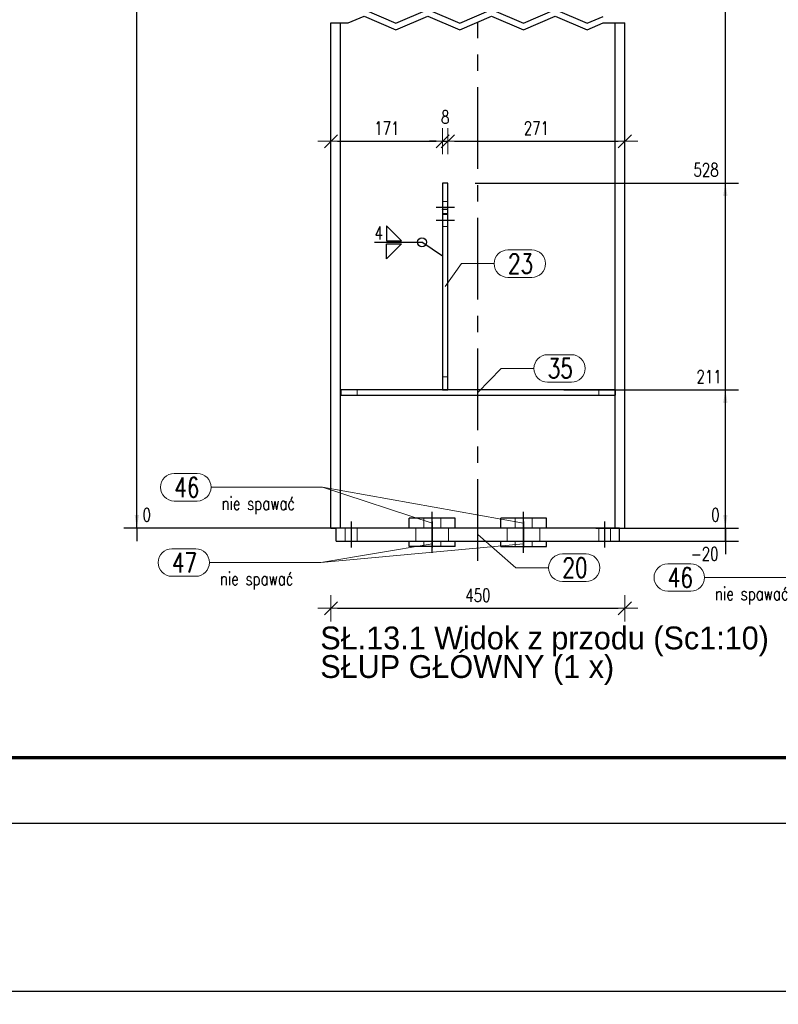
# Model space of a CAD drawing. Header units: millimetres. Extents: x 3515 to 4529, y 13642 to 14292.
# Tile 14 of 96: x 3738 to 3854, y 13642 to 13793. Entities that reach past the tile are written whole.
import ezdxf

# ---------------------------------------------------------------- set-up
doc = ezdxf.new("R2010")
doc.units = ezdxf.units.MM
doc.header["$LTSCALE"] = 10
doc.linetypes.add('HIDDEN', pattern=[0.375, 0.25, -0.125])
doc.linetypes.add('MITTE', pattern=[2, 1.25, -0.25, 0.25, -0.25])
doc.layers.get('Defpoints').update_dxf_attribs({"color": 1})
doc.layers.add('_FORMATKA', color=8, linetype='Continuous', plot=False)
for name, color, linetype, lineweight in [('_RAMKA', 7, 'Continuous', 35), ('PS_DIM', 4, 'Continuous', 13), ('PS_Hidden', 2, 'HIDDEN', 9), ('PS_Pos', 1, 'Continuous', 15), ('PS_SOLID', 7, 'Continuous', 30)]:
    doc.layers.add(name, color=color, linetype=linetype, lineweight=lineweight)
for name, color, linetype in [('PS_MID', 5, 'MITTE'), ('PS_SHAPE', 3, 'Continuous'), ('PS_WELD', 1, 'Continuous')]:
    doc.layers.add(name, color=color, linetype=linetype)
doc.styles.add('simplex', font='simplex.shx', dxfattribs={"width": 0.75})
doc.dimstyles.new('1_10_GŁ_DS1-LS10', dxfattribs={"dimtxt": 2, "dimasz": 2, "dimexe": 2, "dimexo": 5, "dimgap": 1, "dimtad": 1, "dimjust": 4, "dimdec": 0, "dimlfac": 10, "dimtxsty": 'simplex', "dimblk1": 'NONE', "dimsah": 1, "dimcen": 2, "dimclrd": 256, "dimclre": 256, "dimclrt": 3, "dimadec": 1, "dimazin": 0, "dimtfac": 1, "dimtdec": 0, "dimtmove": 2, "dimatfit": 3, "dimfxl": 1, "dimarcsym": 0})
doc.dimstyles.new('1_10_PRZ', dxfattribs={"dimtxt": 2, "dimasz": 1, "dimexe": 2, "dimexo": 5, "dimgap": 1, "dimtad": 1, "dimdec": 0, "dimlfac": 10, "dimtxsty": 'simplex', "dimblk": 'dimznak', "dimcen": 2, "dimse1": 1, "dimse2": 1, "dimclrt": 3, "dimadec": 1, "dimazin": 0, "dimtfac": 1, "dimtdec": 0, "dimtix": 1, "dimtmove": 2, "dimatfit": 3, "dimldrblk": 'dim-grot', "dimfxl": 1, "dimarcsym": 0})

# ---------------------------------------------------------------- blocks, each defined once
blk = doc.blocks.new('dimznak')
at = {"color": 0}
for points in [[(0, 2), (0, -2)], [(-2, 0), (2, 0)]]:
    blk.add_lwpolyline(points, dxfattribs=at)
at = {"color": 2}
blk.add_lwpolyline([(1, 1), (-1, -1)], dxfattribs=at)
blk = doc.blocks.new('*D9')
at = {"layer": 'Defpoints', "color": 0, "transparency": 16777216}
for p in [(3517, 13669.66), (4517, 13669.66), (4517, 13643.91)]:
    blk.add_point(p, dxfattribs=at)
at = {"layer": 'PS_DIM', "color": 0, "lineweight": -2, "transparency": 16777216}
blk.add_line((3518, 13643.91), (4516, 13643.91), dxfattribs=at)
at = {"layer": 'PS_DIM', "color": 0, "lineweight": -2, "transparency": 16777216, "rotation": 180}
blk.add_blockref('dimznak', (3517, 13643.91), dxfattribs=at)
at = {"layer": 'PS_DIM', "color": 0, "lineweight": -2, "transparency": 16777216}
blk.add_blockref('dimznak', (4517, 13643.91), dxfattribs=at)
at = {"layer": 'PS_DIM', "color": 3, "transparency": 16777216, "insert": (4017, 13645.91), "char_height": 2, "attachment_point": 5, "style": 'simplex'}
blk.add_mtext('10000', dxfattribs=at)
blk = doc.blocks.new('dim-grot')
blk.add_hatch(color=256).paths.add_polyline_path([(0, 0), (-2, 0.5), (-2, -0.5)])
blk.add_lwpolyline([(0, 0), (-2, 0.5), (-2, -0.5), (0, 0)])
blk = doc.blocks.new('*D33')
at = {"layer": 'Defpoints', "color": 0, "transparency": 16777216}
for p in [(3802.67, 13774.02), (3802.67, 13767.62), (3785.57, 13764.89)]:
    blk.add_point(p, dxfattribs=at)
at = {"layer": 'PS_DIM', "color": 0, "lineweight": -2, "transparency": 16777216}
blk.add_line((3786.57, 13774.02), (3801.67, 13774.02), dxfattribs=at)
at = {"layer": 'PS_DIM', "color": 0, "lineweight": -2, "transparency": 16777216, "rotation": 180}
blk.add_blockref('dimznak', (3785.57, 13774.02), dxfattribs=at)
at = {"layer": 'PS_DIM', "color": 0, "lineweight": -2, "transparency": 16777216}
blk.add_blockref('dimznak', (3802.67, 13774.02), dxfattribs=at)
at = {"layer": 'PS_DIM', "color": 3, "transparency": 16777216, "insert": (3794.12, 13776.02), "char_height": 2, "attachment_point": 5, "style": 'simplex'}
blk.add_mtext('171', dxfattribs=at)
blk = doc.blocks.new('*D34')
at = {"layer": 'Defpoints', "color": 0, "transparency": 16777216}
for p in [(3803.47, 13774.02), (3802.67, 13767.62), (3803.47, 13767.62)]:
    blk.add_point(p, dxfattribs=at)
at = {"layer": 'PS_DIM', "color": 0, "lineweight": -2, "transparency": 16777216}
for p, q in [((3801.67, 13774.02), (3800.67, 13774.02)), ((3802.67, 13774.02), (3803.47, 13774.02)), ((3804.47, 13774.02), (3805.47, 13774.02))]:
    blk.add_line(p, q, dxfattribs=at)
blk.add_blockref('dimznak', (3802.67, 13774.02), dxfattribs=at)
at = {"layer": 'PS_DIM', "color": 0, "lineweight": -2, "transparency": 16777216, "rotation": 180}
blk.add_blockref('dimznak', (3803.47, 13774.02), dxfattribs=at)
at = {"layer": 'PS_DIM', "color": 3, "transparency": 16777216, "insert": (3803.07, 13777.72), "char_height": 2, "attachment_point": 5, "style": 'simplex'}
blk.add_mtext('8', dxfattribs=at)
blk = doc.blocks.new('*D35')
at = {"layer": 'Defpoints', "color": 0, "transparency": 16777216}
for p in [(3830.57, 13774.02), (3830.57, 13771.05), (3803.47, 13767.62)]:
    blk.add_point(p, dxfattribs=at)
at = {"layer": 'PS_DIM', "color": 0, "lineweight": -2, "transparency": 16777216}
blk.add_line((3804.47, 13774.02), (3829.57, 13774.02), dxfattribs=at)
at = {"layer": 'PS_DIM', "color": 0, "lineweight": -2, "transparency": 16777216, "rotation": 180}
blk.add_blockref('dimznak', (3803.47, 13774.02), dxfattribs=at)
at = {"layer": 'PS_DIM', "color": 0, "lineweight": -2, "transparency": 16777216}
blk.add_blockref('dimznak', (3830.57, 13774.02), dxfattribs=at)
at = {"layer": 'PS_DIM', "color": 3, "transparency": 16777216, "insert": (3817.02, 13776.02), "char_height": 2, "attachment_point": 5, "style": 'simplex'}
blk.add_mtext('271', dxfattribs=at)
blk = doc.blocks.new('*X54')
at = {"color": 0}
for s, p in [('SŁ.13.1 Widok z przodu (Sc1:10)', (3764.49, 14281.39)), ('SŁUP GŁÓWNY (1 x)', (3764.49, 14277.01))]:
    blk.add_text(s, height=3.5, dxfattribs=at).set_placement(p)
blk = doc.blocks.new('*D55')
at = {"layer": 'Defpoints', "color": 0, "transparency": 16777216}
for p in [(3785.57, 13722.09), (3830.57, 13720.31), (3830.57, 13702.53)]:
    blk.add_point(p, dxfattribs=at)
at = {"layer": 'PS_DIM', "color": 0, "lineweight": -2, "transparency": 16777216}
blk.add_line((3786.57, 13702.53), (3829.57, 13702.53), dxfattribs=at)
at = {"layer": 'PS_DIM', "color": 0, "lineweight": -2, "transparency": 16777216, "rotation": 180}
blk.add_blockref('dimznak', (3785.57, 13702.53), dxfattribs=at)
at = {"layer": 'PS_DIM', "color": 0, "lineweight": -2, "transparency": 16777216}
blk.add_blockref('dimznak', (3830.57, 13702.53), dxfattribs=at)
at = {"layer": 'PS_DIM', "color": 3, "transparency": 16777216, "insert": (3808.07, 13704.53), "char_height": 2, "attachment_point": 5, "style": 'simplex'}
blk.add_mtext('450', dxfattribs=at)
blk = doc.blocks.new('*D57')
at = {"layer": 'Defpoints', "color": 0, "transparency": 16777216}
for p in [(3830.57, 13714.81), (3845.96, 13714.81), (3821.12, 13712.81)]:
    blk.add_point(p, dxfattribs=at)
at = {"layer": 'PS_DIM', "lineweight": -2, "transparency": 16777216}
for p, q in [((3845.96, 13716.81), (3845.96, 13718.81)), ((3835.57, 13714.81), (3847.96, 13714.81)), ((3845.96, 13712.81), (3845.96, 13714.81)), ((3826.12, 13712.81), (3847.96, 13712.81)), ((3845.96, 13712.81), (3845.96, 13710.81))]:
    blk.add_line(p, q, dxfattribs=at)
at = {"layer": 'PS_DIM', "transparency": 16777216}
blk.add_solid([(3845.62, 13716.81), (3846.29, 13716.81), (3845.96, 13714.81)], dxfattribs=at)
at = {"layer": 'PS_DIM', "color": 3, "transparency": 16777216, "insert": (3842.79, 13710.86), "char_height": 2, "attachment_point": 5, "rotation": 0.0573, "style": 'simplex'}
blk.add_mtext('-20', dxfattribs=at)
blk = doc.blocks.new('_None')
blk = doc.blocks.new('*D58')
at = {"layer": 'Defpoints', "color": 0, "transparency": 16777216}
for p in [(3821.12, 13714.81), (3830.57, 13714.81), (3845.96, 13714.81)]:
    blk.add_point(p, dxfattribs=at)
at = {"layer": 'PS_DIM', "lineweight": -2, "transparency": 16777216}
for p, q in [((3845.96, 13716.81), (3845.96, 13718.81)), ((3826.12, 13714.81), (3847.96, 13714.81)), ((3835.57, 13714.81), (3847.96, 13714.81)), ((3845.96, 13714.81), (3845.96, 13712.81))]:
    blk.add_line(p, q, dxfattribs=at)
at = {"layer": 'PS_DIM', "transparency": 16777216}
blk.add_solid([(3845.62, 13716.81), (3846.29, 13716.81), (3845.96, 13714.81)], dxfattribs=at)
at = {"layer": 'PS_DIM', "color": 3, "transparency": 16777216, "insert": (3844.44, 13716.83), "char_height": 2, "attachment_point": 5, "rotation": 0.0573, "style": 'simplex'}
blk.add_mtext('0', dxfattribs=at)
blk = doc.blocks.new('*D59')
at = {"layer": 'Defpoints', "color": 0, "transparency": 16777216}
for p in [(3816.21, 13735.95), (3845.96, 13735.95), (3830.57, 13714.81)]:
    blk.add_point(p, dxfattribs=at)
at = {"layer": 'PS_DIM', "lineweight": -2, "transparency": 16777216}
for p, q in [((3821.21, 13735.95), (3847.96, 13735.95)), ((3845.96, 13714.81), (3845.96, 13733.95)), ((3835.57, 13714.81), (3847.96, 13714.81))]:
    blk.add_line(p, q, dxfattribs=at)
at = {"layer": 'PS_DIM', "transparency": 16777216}
blk.add_solid([(3845.62, 13733.95), (3846.29, 13733.95), (3845.96, 13735.95)], dxfattribs=at)
at = {"layer": 'PS_DIM', "color": 3, "transparency": 16777216, "insert": (3843.47, 13737.97), "char_height": 2, "attachment_point": 5, "rotation": 0.0573, "style": 'simplex'}
blk.add_mtext('211', dxfattribs=at)
blk = doc.blocks.new('*D60')
at = {"layer": 'Defpoints', "color": 0, "transparency": 16777216}
for p in [(3802.67, 13767.62), (3845.96, 13767.62), (3830.57, 13714.81)]:
    blk.add_point(p, dxfattribs=at)
at = {"layer": 'PS_DIM', "lineweight": -2, "transparency": 16777216}
for p, q in [((3807.67, 13767.62), (3847.96, 13767.62)), ((3845.96, 13714.81), (3845.96, 13765.62)), ((3835.57, 13714.81), (3847.96, 13714.81))]:
    blk.add_line(p, q, dxfattribs=at)
at = {"layer": 'PS_DIM', "transparency": 16777216}
blk.add_solid([(3845.62, 13765.62), (3846.29, 13765.62), (3845.96, 13767.62)], dxfattribs=at)
at = {"layer": 'PS_DIM', "color": 3, "transparency": 16777216, "insert": (3843.01, 13769.64), "char_height": 2, "attachment_point": 5, "rotation": 0.0573, "style": 'simplex'}
blk.add_mtext('528', dxfattribs=at)
blk = doc.blocks.new('*D61')
at = {"layer": 'Defpoints', "color": 0, "transparency": 16777216}
for p in [(3815.39, 13818.42), (3845.96, 13818.42), (3830.57, 13714.81)]:
    blk.add_point(p, dxfattribs=at)
at = {"layer": 'PS_DIM', "lineweight": -2, "transparency": 16777216}
for p, q in [((3820.39, 13818.42), (3847.96, 13818.42)), ((3845.96, 13714.81), (3845.96, 13816.42)), ((3835.57, 13714.81), (3847.96, 13714.81))]:
    blk.add_line(p, q, dxfattribs=at)
at = {"layer": 'PS_DIM', "transparency": 16777216}
blk.add_solid([(3845.62, 13816.42), (3846.29, 13816.42), (3845.96, 13818.42)], dxfattribs=at)
at = {"layer": 'PS_DIM', "color": 3, "transparency": 16777216, "insert": (3842.44, 13820.44), "char_height": 2, "attachment_point": 5, "rotation": 0.0573, "style": 'simplex'}
blk.add_mtext('2718', dxfattribs=at)
blk = doc.blocks.new('*D62')
at = {"layer": 'Defpoints', "color": 0, "transparency": 16777216}
for p in [(3814.47, 13898.37), (3845.96, 13898.37), (3830.57, 13714.81)]:
    blk.add_point(p, dxfattribs=at)
at = {"layer": 'PS_DIM', "lineweight": -2, "transparency": 16777216}
for p, q in [((3819.47, 13898.37), (3847.96, 13898.37)), ((3845.96, 13714.81), (3845.96, 13896.37)), ((3835.57, 13714.81), (3847.96, 13714.81))]:
    blk.add_line(p, q, dxfattribs=at)
at = {"layer": 'PS_DIM', "transparency": 16777216}
blk.add_solid([(3845.62, 13896.37), (3846.29, 13896.37), (3845.96, 13898.37)], dxfattribs=at)
at = {"layer": 'PS_DIM', "color": 3, "transparency": 16777216, "insert": (3842.44, 13900.39), "char_height": 2, "attachment_point": 5, "rotation": 0.0573, "style": 'simplex'}
blk.add_mtext('3517', dxfattribs=at)
blk = doc.blocks.new('*D63')
at = {"layer": 'Defpoints', "color": 0, "transparency": 16777216}
for p in [(3802.67, 13909.37), (3845.96, 13909.37), (3830.57, 13714.81)]:
    blk.add_point(p, dxfattribs=at)
at = {"layer": 'PS_DIM', "lineweight": -2, "transparency": 16777216}
for p, q in [((3807.67, 13909.37), (3847.96, 13909.37)), ((3845.96, 13714.81), (3845.96, 13907.37)), ((3835.57, 13714.81), (3847.96, 13714.81))]:
    blk.add_line(p, q, dxfattribs=at)
at = {"layer": 'PS_DIM', "transparency": 16777216}
blk.add_solid([(3845.62, 13907.37), (3846.29, 13907.37), (3845.96, 13909.37)], dxfattribs=at)
at = {"layer": 'PS_DIM', "color": 3, "transparency": 16777216, "insert": (3842.29, 13911.39), "char_height": 2, "attachment_point": 5, "rotation": 0.0573, "style": 'simplex'}
blk.add_mtext('3627', dxfattribs=at)
blk = doc.blocks.new('*D64')
at = {"layer": 'Defpoints', "color": 0, "transparency": 16777216}
for p in [(3830.57, 13987.52), (3845.96, 13987.52), (3830.57, 13714.81)]:
    blk.add_point(p, dxfattribs=at)
at = {"layer": 'PS_DIM', "lineweight": -2, "transparency": 16777216}
for p, q in [((3835.57, 13987.52), (3847.96, 13987.52)), ((3845.96, 13714.81), (3845.96, 13985.52)), ((3835.57, 13714.81), (3847.96, 13714.81))]:
    blk.add_line(p, q, dxfattribs=at)
at = {"layer": 'PS_DIM', "transparency": 16777216}
blk.add_solid([(3845.62, 13985.52), (3846.29, 13985.52), (3845.96, 13987.52)], dxfattribs=at)
at = {"layer": 'PS_DIM', "color": 3, "transparency": 16777216, "insert": (3842.33, 13985.58), "char_height": 2, "attachment_point": 5, "rotation": 0.0573, "style": 'simplex'}
blk.add_mtext('4409', dxfattribs=at)
blk = doc.blocks.new('*D65')
at = {"layer": 'Defpoints', "color": 0, "transparency": 16777216}
for p in [(3830.57, 13987.85), (3845.96, 13987.85), (3830.57, 13714.81)]:
    blk.add_point(p, dxfattribs=at)
at = {"layer": 'PS_DIM', "lineweight": -2, "transparency": 16777216}
for p, q in [((3835.57, 13987.85), (3847.96, 13987.85)), ((3845.96, 13714.81), (3845.96, 13985.85)), ((3835.57, 13714.81), (3847.96, 13714.81))]:
    blk.add_line(p, q, dxfattribs=at)
at = {"layer": 'PS_DIM', "transparency": 16777216}
blk.add_solid([(3845.62, 13985.85), (3846.29, 13985.85), (3845.96, 13987.85)], dxfattribs=at)
at = {"layer": 'PS_DIM', "color": 3, "transparency": 16777216, "insert": (3850.91, 13987.67), "char_height": 2, "attachment_point": 5, "rotation": 0.0573, "style": 'simplex'}
blk.add_mtext('4412', dxfattribs=at)
blk = doc.blocks.new('*D66')
at = {"layer": 'Defpoints', "color": 0, "transparency": 16777216}
for p in [(3828.49, 13988.67), (3845.96, 13988.67), (3830.57, 13714.81)]:
    blk.add_point(p, dxfattribs=at)
at = {"layer": 'PS_DIM', "lineweight": -2, "transparency": 16777216}
for p, q in [((3833.49, 13988.67), (3847.96, 13988.67)), ((3845.96, 13714.81), (3845.96, 13986.67)), ((3835.57, 13714.81), (3847.96, 13714.81))]:
    blk.add_line(p, q, dxfattribs=at)
at = {"layer": 'PS_DIM', "transparency": 16777216}
blk.add_solid([(3845.62, 13986.67), (3846.29, 13986.67), (3845.96, 13988.67)], dxfattribs=at)
at = {"layer": 'PS_DIM', "color": 3, "transparency": 16777216, "insert": (3842.29, 13990.69), "char_height": 2, "attachment_point": 5, "rotation": 0.0573, "style": 'simplex'}
blk.add_mtext('4420', dxfattribs=at)
blk = doc.blocks.new('*D67')
at = {"layer": 'Defpoints', "color": 0, "transparency": 16777216}
for p in [(3830.57, 13987.85), (3830.57, 13969.42), (3837.57, 13968.67), (3833.69, 13963.55), (3830.57, 13778.12)]:
    blk.add_point(p, dxfattribs=at)
at = {"layer": 'PS_DIM', "color": 0, "lineweight": -2, "transparency": 16777216}
blk.add_arc((3830.57, 13969.42), 6.65, 278.626, 345.282, dxfattribs=at)
for p, rotation in [((3837.18, 13968.72), 79.59501626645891), ((3830.57, 13962.77), 184.3129809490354)]:
    blk.add_blockref('dimznak', p, dxfattribs=dict(at, rotation=rotation))
at = {"layer": 'PS_DIM', "color": 3, "transparency": 16777216, "insert": (3833.55, 13966.11), "char_height": 2, "attachment_point": 5, "rotation": 41.954, "style": 'simplex'}
blk.add_mtext('83,9°', dxfattribs=at)
blk = doc.blocks.new('*D71')
at = {"layer": 'Defpoints', "color": 0, "transparency": 16777216}
for p in [(3755.85, 13714.81), (3830.57, 13714.81), (3830.57, 13714.81)]:
    blk.add_point(p, dxfattribs=at)
at = {"layer": 'PS_DIM', "lineweight": -2, "transparency": 16777216}
for p, q in [((3755.85, 13716.81), (3755.85, 13718.81)), ((3825.57, 13714.81), (3753.85, 13714.81)), ((3825.57, 13714.81), (3753.85, 13714.81)), ((3755.85, 13714.81), (3755.85, 13712.81)), ((3755.85, 13714.81), (3755.85, 13714.81))]:
    blk.add_line(p, q, dxfattribs=at)
at = {"layer": 'PS_DIM', "transparency": 16777216}
blk.add_solid([(3755.52, 13716.81), (3756.18, 13716.81), (3755.85, 13714.81)], dxfattribs=at)
at = {"layer": 'PS_DIM', "color": 3, "transparency": 16777216, "insert": (3757.37, 13716.83), "char_height": 2, "attachment_point": 5, "rotation": 0.0573, "style": 'simplex'}
blk.add_mtext('0', dxfattribs=at)
blk = doc.blocks.new('*D72')
at = {"layer": 'Defpoints', "color": 0, "transparency": 16777216}
for p in [(3755.85, 13819.12), (3785.57, 13819.12), (3830.57, 13714.81)]:
    blk.add_point(p, dxfattribs=at)
at = {"layer": 'PS_DIM', "lineweight": -2, "transparency": 16777216}
for p, q in [((3780.57, 13819.12), (3753.85, 13819.12)), ((3755.85, 13714.81), (3755.85, 13817.12)), ((3825.57, 13714.81), (3753.85, 13714.81))]:
    blk.add_line(p, q, dxfattribs=at)
at = {"layer": 'PS_DIM', "transparency": 16777216}
blk.add_solid([(3755.52, 13817.12), (3756.18, 13817.12), (3755.85, 13819.12)], dxfattribs=at)
at = {"layer": 'PS_DIM', "color": 3, "transparency": 16777216, "insert": (3759.51, 13821.14), "char_height": 2, "attachment_point": 5, "rotation": 0.0573, "style": 'simplex'}
blk.add_mtext('2725', dxfattribs=at)
blk = doc.blocks.new('*X316')
at = {"color": 1}
for p, q in [((3790.66, 13794.16), (3795.53, 13792.09)), ((3795.53, 13792.09), (3800.41, 13794.16)), ((3800.41, 13794.16), (3805.29, 13792.09)), ((3805.29, 13792.09), (3810.16, 13794.16)), ((3810.16, 13794.16), (3815.04, 13792.09)), ((3815.04, 13792.09), (3819.91, 13794.16)), ((3819.91, 13794.16), (3824.79, 13792.09)), ((3785.57, 13792.12), (3788.22, 13792.12)), ((3788.22, 13792.12), (3790.66, 13793.16)), ((3790.66, 13793.16), (3795.53, 13791.09)), ((3795.53, 13791.09), (3800.41, 13793.16)), ((3800.41, 13793.16), (3805.29, 13791.09)), ((3805.29, 13791.09), (3810.16, 13793.16)), ((3810.16, 13793.16), (3815.04, 13791.09)), ((3815.04, 13791.09), (3819.91, 13793.16)), ((3819.91, 13793.16), (3824.79, 13791.09)), ((3824.79, 13792.09), (3827.23, 13793.12)), ((3824.79, 13791.09), (3827.23, 13792.12)), ((3827.23, 13792.12), (3830.57, 13792.12))]:
    blk.add_line(p, q, dxfattribs=at)
at = {"layer": 'PS_Hidden', "color": 2, "linetype": 'HIDDEN'}
for p, q in [((3802.67, 13764.78), (3803.47, 13764.78)), ((3802.67, 13762.98), (3803.47, 13762.98)), ((3802.67, 13762.78), (3803.47, 13762.78)), ((3802.67, 13760.98), (3803.47, 13760.98)), ((3803.47, 13737.95), (3802.67, 13737.95)), ((3789.57, 13735.15), (3789.57, 13735.95)), ((3826.57, 13735.95), (3826.57, 13735.15)), ((3799.77, 13716.31), (3799.77, 13714.81)), ((3802.37, 13716.31), (3802.37, 13714.81)), ((3813.77, 13716.31), (3813.77, 13714.81)), ((3816.37, 13716.31), (3816.37, 13714.81)), ((3787.77, 13712.81), (3787.77, 13714.81)), ((3789.57, 13712.81), (3789.57, 13714.81)), ((3798.57, 13712.81), (3798.57, 13714.81)), ((3803.57, 13712.81), (3803.57, 13714.81)), ((3812.57, 13712.81), (3812.57, 13714.81)), ((3812.57, 13712.81), (3812.57, 13714.81)), ((3817.57, 13712.81), (3817.57, 13714.81)), ((3817.57, 13712.81), (3817.57, 13714.81)), ((3826.57, 13712.81), (3826.57, 13714.81)), ((3828.37, 13712.81), (3828.37, 13714.81)), ((3799.77, 13712.81), (3799.77, 13712.01)), ((3802.37, 13712.81), (3802.37, 13712.01)), ((3813.77, 13712.81), (3813.77, 13712.01)), ((3816.37, 13712.81), (3816.37, 13712.01))]:
    blk.add_line(p, q, dxfattribs=at)
at = {"layer": 'PS_MID', "color": 5, "linetype": 'MITTE'}
for p, q in [((3808.07, 13709.81), (3808.07, 13792.12)), ((3804.47, 13763.88), (3801.67, 13763.88)), ((3804.47, 13761.88), (3801.67, 13761.88)), ((3801.07, 13713.81), (3801.07, 13717.31)), ((3801.07, 13713.81), (3801.07, 13717.31)), ((3815.07, 13713.81), (3815.07, 13717.31)), ((3815.07, 13713.81), (3815.07, 13717.31)), ((3788.67, 13715.81), (3788.67, 13711.81)), ((3788.67, 13715.81), (3788.67, 13711.81)), ((3801.07, 13715.81), (3801.07, 13711.81)), ((3801.07, 13715.81), (3801.07, 13711.81)), ((3815.07, 13715.81), (3815.07, 13711.81)), ((3815.07, 13715.81), (3815.07, 13711.81)), ((3827.47, 13715.81), (3827.47, 13711.81)), ((3827.47, 13715.81), (3827.47, 13711.81)), ((3801.07, 13711.01), (3801.07, 13713.81)), ((3801.07, 13711.01), (3801.07, 13713.81)), ((3815.07, 13711.01), (3815.07, 13713.81)), ((3815.07, 13711.01), (3815.07, 13713.81))]:
    blk.add_line(p, q, dxfattribs=at)
at = {"layer": 'PS_SOLID', "color": 7, "linetype": 'Continuous'}
for p, q in [((3785.57, 13714.81), (3785.57, 13792.12)), ((3787.03, 13714.81), (3787.03, 13792.12)), ((3829.11, 13714.81), (3829.11, 13792.12)), ((3830.57, 13714.81), (3830.57, 13792.12)), ((3803.47, 13767.62), (3802.67, 13767.62)), ((3802.67, 13767.62), (3802.67, 13763.64)), ((3803.47, 13763.64), (3803.47, 13767.62)), ((3802.67, 13763.64), (3803.47, 13763.64)), ((3802.67, 13763.57), (3802.67, 13763.64)), ((3803.47, 13763.57), (3802.67, 13763.57)), ((3802.67, 13763.57), (3802.67, 13735.95)), ((3803.47, 13763.57), (3803.47, 13763.64)), ((3803.47, 13735.95), (3803.47, 13763.57)), ((3787.07, 13735.95), (3787.07, 13735.15)), ((3829.07, 13735.95), (3787.07, 13735.95)), ((3787.07, 13735.15), (3829.07, 13735.15)), ((3802.67, 13735.95), (3803.47, 13735.95)), ((3829.07, 13735.95), (3829.07, 13735.15)), ((3797.57, 13714.81), (3797.57, 13716.31)), ((3804.57, 13716.31), (3797.57, 13716.31)), ((3804.57, 13714.81), (3804.57, 13716.31)), ((3811.57, 13714.81), (3811.57, 13716.31)), ((3818.57, 13716.31), (3811.57, 13716.31)), ((3818.57, 13714.81), (3818.57, 13716.31)), ((3785.57, 13714.81), (3786.37, 13714.81)), ((3786.37, 13712.81), (3786.37, 13714.81)), ((3829.77, 13714.81), (3786.37, 13714.81)), ((3829.77, 13712.81), (3829.77, 13714.81)), ((3829.77, 13714.81), (3830.57, 13714.81)), ((3786.37, 13712.81), (3829.77, 13712.81)), ((3797.57, 13712.01), (3797.57, 13712.81)), ((3804.57, 13712.01), (3797.57, 13712.01)), ((3804.57, 13712.01), (3804.57, 13712.81)), ((3811.57, 13712.01), (3811.57, 13712.81)), ((3811.57, 13712.01), (3818.57, 13712.01)), ((3818.57, 13712.01), (3818.57, 13712.81))]:
    blk.add_line(p, q, dxfattribs=at)
blk = doc.blocks.new('*X322')
at = {"color": 1}
for p, q in [((3818.75, 13741.35), (3822.39, 13741.35)), ((3808.07, 13735.55), (3811.65, 13739.25)), ((3811.65, 13739.25), (3816.65, 13739.25)), ((3818.75, 13737.15), (3822.39, 13737.15))]:
    blk.add_line(p, q, dxfattribs=at)
for centre, start, end in [((3818.75, 13739.25), 90, 270), ((3822.39, 13739.25), 270, 90)]:
    blk.add_arc(centre, 2.1, start, end, dxfattribs=at)
at = {"color": 2, "style": 'simplex', "width": 0.75}
blk.add_text('35', height=3, dxfattribs=at).set_placement((3818.75, 13737.75))
blk = doc.blocks.new('*X323')
at = {"color": 1}
for p, q in [((3808.07, 13713.81), (3813.9, 13708.74)), ((3821, 13710.84), (3824.64, 13710.84)), ((3813.9, 13708.74), (3818.9, 13708.74)), ((3821, 13706.64), (3824.64, 13706.64))]:
    blk.add_line(p, q, dxfattribs=at)
for centre, start, end in [((3821, 13708.74), 90, 270), ((3824.64, 13708.74), 270, 90)]:
    blk.add_arc(centre, 2.1, start, end, dxfattribs=at)
at = {"color": 2, "style": 'simplex', "width": 0.75}
blk.add_text('20', height=3, dxfattribs=at).set_placement((3821, 13707.24))
blk = doc.blocks.new('*X324')
at = {"color": 1}
for p, q in [((3812.67, 13757.38), (3816.31, 13757.38)), ((3803.07, 13751.79), (3805.57, 13755.28)), ((3805.57, 13755.28), (3810.57, 13755.28)), ((3812.67, 13753.18), (3816.31, 13753.18))]:
    blk.add_line(p, q, dxfattribs=at)
for centre, start, end in [((3812.67, 13755.28), 90, 270), ((3816.31, 13755.28), 270, 90)]:
    blk.add_arc(centre, 2.1, start, end, dxfattribs=at)
at = {"color": 2, "style": 'simplex', "width": 0.75}
blk.add_text('23', height=3, dxfattribs=at).set_placement((3812.67, 13753.78))
blk = doc.blocks.new('*X553')
at = {"color": 1}
for p, q in [((3761.58, 13723.15), (3765.11, 13723.15)), ((3767.21, 13721.05), (3784.3, 13721.05)), ((3815.07, 13715.56), (3784.3, 13721.05)), ((3761.58, 13718.95), (3765.11, 13718.95))]:
    blk.add_line(p, q, dxfattribs=at)
for centre, start, end in [((3761.58, 13721.05), 90, 270), ((3765.11, 13721.05), 270, 90)]:
    blk.add_arc(centre, 2.1, start, end, dxfattribs=at)
at = {"color": 2, "style": 'simplex', "width": 0.75}
blk.add_text('46', height=3, dxfattribs=at).set_placement((3761.58, 13719.55))
at = {"color": 3, "style": 'simplex', "width": 0.75}
blk.add_text('nie spawać', height=2, dxfattribs=at).set_placement((3768.81, 13717.58))
blk = doc.blocks.new('*X554')
at = {"color": 1}
for p, q in [((3815.07, 13712.41), (3784.04, 13709.52)), ((3761.21, 13711.62), (3764.86, 13711.62)), ((3766.96, 13709.52), (3784.04, 13709.52)), ((3761.21, 13707.42), (3764.86, 13707.42))]:
    blk.add_line(p, q, dxfattribs=at)
for centre, start, end in [((3761.21, 13709.52), 90, 270), ((3764.86, 13709.52), 270, 90)]:
    blk.add_arc(centre, 2.1, start, end, dxfattribs=at)
at = {"color": 2, "style": 'simplex', "width": 0.75}
blk.add_text('47', height=3, dxfattribs=at).set_placement((3761.21, 13708.02))
at = {"color": 3, "style": 'simplex', "width": 0.75}
blk.add_text('nie spawać', height=2, dxfattribs=at).set_placement((3768.56, 13706.05))
blk = doc.blocks.new('*X555')
at = {"color": 1}
for p, q in [((3815.07, 13712.41), (3784.04, 13709.52)), ((3761.21, 13711.62), (3764.86, 13711.62)), ((3766.96, 13709.52), (3784.04, 13709.52)), ((3761.21, 13707.42), (3764.86, 13707.42))]:
    blk.add_line(p, q, dxfattribs=at)
for centre, start, end in [((3761.21, 13709.52), 90, 270), ((3764.86, 13709.52), 270, 90)]:
    blk.add_arc(centre, 2.1, start, end, dxfattribs=at)
at = {"color": 2, "style": 'simplex', "width": 0.75}
blk.add_text('47', height=3, dxfattribs=at).set_placement((3761.21, 13708.02))
at = {"color": 3, "style": 'simplex', "width": 0.75}
blk.add_text('nie spawać', height=2, dxfattribs=at).set_placement((3768.56, 13706.05))
blk = doc.blocks.new('*X556')
at = {"color": 1}
for p, q in [((3761.58, 13723.15), (3765.11, 13723.15)), ((3767.21, 13721.05), (3784.3, 13721.05)), ((3815.07, 13715.56), (3784.3, 13721.05)), ((3761.58, 13718.95), (3765.11, 13718.95))]:
    blk.add_line(p, q, dxfattribs=at)
for centre, start, end in [((3761.58, 13721.05), 90, 270), ((3765.11, 13721.05), 270, 90)]:
    blk.add_arc(centre, 2.1, start, end, dxfattribs=at)
at = {"color": 2, "style": 'simplex', "width": 0.75}
blk.add_text('46', height=3, dxfattribs=at).set_placement((3761.58, 13719.55))
at = {"color": 3, "style": 'simplex', "width": 0.75}
blk.add_text('nie spawać', height=2, dxfattribs=at).set_placement((3768.81, 13717.58))
blk = doc.blocks.new('*X557')
at = {"color": 1}
for p, q in [((3761.58, 13723.15), (3765.11, 13723.15)), ((3767.21, 13721.05), (3784.3, 13721.05)), ((3801.07, 13715.56), (3784.3, 13721.05)), ((3761.58, 13718.95), (3765.11, 13718.95))]:
    blk.add_line(p, q, dxfattribs=at)
for centre, start, end in [((3761.58, 13721.05), 90, 270), ((3765.11, 13721.05), 270, 90)]:
    blk.add_arc(centre, 2.1, start, end, dxfattribs=at)
at = {"color": 2, "style": 'simplex', "width": 0.75}
blk.add_text('46', height=3, dxfattribs=at).set_placement((3761.58, 13719.55))
at = {"color": 3, "style": 'simplex', "width": 0.75}
blk.add_text('nie spawać', height=2, dxfattribs=at).set_placement((3768.81, 13717.58))
blk = doc.blocks.new('*X558')
at = {"color": 1}
for p, q in [((3801.07, 13712.41), (3784.04, 13709.52)), ((3761.21, 13711.62), (3764.86, 13711.62)), ((3766.96, 13709.52), (3784.04, 13709.52)), ((3761.21, 13707.42), (3764.86, 13707.42))]:
    blk.add_line(p, q, dxfattribs=at)
for centre, start, end in [((3761.21, 13709.52), 90, 270), ((3764.86, 13709.52), 270, 90)]:
    blk.add_arc(centre, 2.1, start, end, dxfattribs=at)
at = {"color": 2, "style": 'simplex', "width": 0.75}
blk.add_text('47', height=3, dxfattribs=at).set_placement((3761.21, 13708.02))
at = {"color": 3, "style": 'simplex', "width": 0.75}
blk.add_text('nie spawać', height=2, dxfattribs=at).set_placement((3768.56, 13706.05))
blk = doc.blocks.new('*X559')
at = {"color": 1}
for p, q in [((3801.07, 13712.41), (3784.04, 13709.52)), ((3761.21, 13711.62), (3764.86, 13711.62)), ((3766.96, 13709.52), (3784.04, 13709.52)), ((3761.21, 13707.42), (3764.86, 13707.42))]:
    blk.add_line(p, q, dxfattribs=at)
for centre, start, end in [((3761.21, 13709.52), 90, 270), ((3764.86, 13709.52), 270, 90)]:
    blk.add_arc(centre, 2.1, start, end, dxfattribs=at)
at = {"color": 2, "style": 'simplex', "width": 0.75}
blk.add_text('47', height=3, dxfattribs=at).set_placement((3761.21, 13708.02))
at = {"color": 3, "style": 'simplex', "width": 0.75}
blk.add_text('nie spawać', height=2, dxfattribs=at).set_placement((3768.56, 13706.05))
blk = doc.blocks.new('*X560')
at = {"color": 1}
for p, q in [((3761.58, 13723.15), (3765.11, 13723.15)), ((3767.21, 13721.05), (3784.3, 13721.05)), ((3801.07, 13715.56), (3784.3, 13721.05)), ((3761.58, 13718.95), (3765.11, 13718.95))]:
    blk.add_line(p, q, dxfattribs=at)
for centre, start, end in [((3761.58, 13721.05), 90, 270), ((3765.11, 13721.05), 270, 90)]:
    blk.add_arc(centre, 2.1, start, end, dxfattribs=at)
at = {"color": 2, "style": 'simplex', "width": 0.75}
blk.add_text('46', height=3, dxfattribs=at).set_placement((3761.58, 13719.55))
at = {"color": 3, "style": 'simplex', "width": 0.75}
blk.add_text('nie spawać', height=2, dxfattribs=at).set_placement((3768.81, 13717.58))
blk = doc.blocks.new('*X577')
at = {"color": 1}
for p, q in [((3882.56, 13715.56), (3859.86, 13707.24)), ((3837.14, 13709.34), (3840.67, 13709.34)), ((3842.77, 13707.24), (3859.86, 13707.24)), ((3837.14, 13705.14), (3840.67, 13705.14))]:
    blk.add_line(p, q, dxfattribs=at)
for centre, start, end in [((3837.14, 13707.24), 90, 270), ((3840.67, 13707.24), 270, 90)]:
    blk.add_arc(centre, 2.1, start, end, dxfattribs=at)
at = {"color": 2, "style": 'simplex', "width": 0.75}
blk.add_text('46', height=3, dxfattribs=at).set_placement((3837.14, 13705.74))
at = {"color": 3, "style": 'simplex', "width": 0.75}
blk.add_text('nie spawać', height=2, dxfattribs=at).set_placement((3844.37, 13703.78))
blk = doc.blocks.new('*X580')
at = {"color": 1}
for p, q in [((3868.56, 13715.56), (3859.86, 13707.24)), ((3837.14, 13709.34), (3840.67, 13709.34)), ((3842.77, 13707.24), (3859.86, 13707.24)), ((3837.14, 13705.14), (3840.67, 13705.14))]:
    blk.add_line(p, q, dxfattribs=at)
for centre, start, end in [((3837.14, 13707.24), 90, 270), ((3840.67, 13707.24), 270, 90)]:
    blk.add_arc(centre, 2.1, start, end, dxfattribs=at)
at = {"color": 2, "style": 'simplex', "width": 0.75}
blk.add_text('46', height=3, dxfattribs=at).set_placement((3837.14, 13705.74))
at = {"color": 3, "style": 'simplex', "width": 0.75}
blk.add_text('nie spawać', height=2, dxfattribs=at).set_placement((3844.37, 13703.78))
blk = doc.blocks.new('*X581')
at = {"color": 1}
for p, q in [((3882.56, 13715.56), (3859.86, 13707.24)), ((3837.14, 13709.34), (3840.67, 13709.34)), ((3842.77, 13707.24), (3859.86, 13707.24)), ((3837.14, 13705.14), (3840.67, 13705.14))]:
    blk.add_line(p, q, dxfattribs=at)
for centre, start, end in [((3837.14, 13707.24), 90, 270), ((3840.67, 13707.24), 270, 90)]:
    blk.add_arc(centre, 2.1, start, end, dxfattribs=at)
at = {"color": 2, "style": 'simplex', "width": 0.75}
blk.add_text('46', height=3, dxfattribs=at).set_placement((3837.14, 13705.74))
at = {"color": 3, "style": 'simplex', "width": 0.75}
blk.add_text('nie spawać', height=2, dxfattribs=at).set_placement((3844.37, 13703.78))
blk = doc.blocks.new('*X584')
at = {"color": 1}
for p, q in [((3868.56, 13715.56), (3859.86, 13707.24)), ((3837.14, 13709.34), (3840.67, 13709.34)), ((3842.77, 13707.24), (3859.86, 13707.24)), ((3837.14, 13705.14), (3840.67, 13705.14))]:
    blk.add_line(p, q, dxfattribs=at)
for centre, start, end in [((3837.14, 13707.24), 90, 270), ((3840.67, 13707.24), 270, 90)]:
    blk.add_arc(centre, 2.1, start, end, dxfattribs=at)
at = {"color": 2, "style": 'simplex', "width": 0.75}
blk.add_text('46', height=3, dxfattribs=at).set_placement((3837.14, 13705.74))
at = {"color": 3, "style": 'simplex', "width": 0.75}
blk.add_text('nie spawać', height=2, dxfattribs=at).set_placement((3844.37, 13703.78))
blk = doc.blocks.new('*X677')
at = {"color": 2}
for p, q in [((3796.37, 13758.79), (3794.07, 13761.09)), ((3794.07, 13761.09), (3794.07, 13758.79)), ((3794.07, 13758.79), (3796.37, 13758.79)), ((3794.07, 13758.33), (3796.37, 13758.33)), ((3796.37, 13758.33), (3794.07, 13756.03)), ((3794.07, 13756.03), (3794.07, 13758.33))]:
    blk.add_line(p, q, dxfattribs=at)
at = {"color": 9}
for p in [(3792.23, 13758.56), (3802.67, 13756.41)]:
    blk.add_line(p, (3799.51, 13758.56), dxfattribs=at)
blk.add_circle((3799.51, 13758.56), 0.69, dxfattribs=at)
at = {"color": 3, "style": 'simplex', "width": 0.75}
blk.add_text('4', height=2, dxfattribs=at).set_placement((3792.23, 13758.96))

msp = doc.modelspace()

# ---------------------------------------------------------------- linework, layer by layer
at = {"layer": '_FORMATKA', "lineweight": -3}
msp.add_lwpolyline([(3528.49, 13669.66), (4528.49, 13669.66), (4528.49, 14263.66), (3528.49, 14263.66)], close=True, dxfattribs=at)
at = {"layer": '_RAMKA', "lineweight": -3, "const_width": 0.5}
msp.add_lwpolyline([(3558.49, 13679.66), (4518.49, 13679.66), (4518.49, 14253.66), (3558.49, 14253.66)], close=True, dxfattribs=at)

# ---------------------------------------------------------------- block references
msp.add_blockref('*X54', (19.45, -585.15))
at = {"layer": 'PS_Pos'}
for name in ['*X324', '*X322', '*X553', '*X556', '*X557', '*X560', '*X577', '*X580', '*X581', '*X584', '*X323', '*X554', '*X555', '*X558', '*X559']:
    msp.add_blockref(name, (0, 0), dxfattribs=at)
at = {"layer": 'PS_SHAPE', "color": 3}
msp.add_blockref('*X316', (0, 0), dxfattribs=at)
at = {"layer": 'PS_WELD'}
msp.add_blockref('*X677', (0, 0), dxfattribs=at)

# ---------------------------------------------------------------- dimensions: what is measured, and where the dimension line sits
at = {"layer": 'PS_DIM'}
for base, p1, p2, text, picture, middle in [((3845.96, 13988.67), (3830.57, 13714.81), (3828.49, 13988.67), '4420', '*D66', (3842.29, 13990.69)), ((3845.96, 13987.85), (3830.57, 13714.81), (3830.57, 13987.85), '4412', '*D65', (3850.91, 13987.67)), ((3845.96, 13987.52), (3830.57, 13714.81), (3830.57, 13987.52), '4409', '*D64', (3842.33, 13985.58)), ((3845.96, 13909.37), (3830.57, 13714.81), (3802.67, 13909.37), '3627', '*D63', (3842.29, 13911.39)), ((3845.96, 13898.37), (3830.57, 13714.81), (3814.47, 13898.37), '3517', '*D62', (3842.44, 13900.39)), ((3755.85, 13819.12), (3830.57, 13714.81), (3785.57, 13819.12), '2725', '*D72', (3759.51, 13821.14)), ((3845.96, 13818.42), (3830.57, 13714.81), (3815.39, 13818.42), '2718', '*D61', (3842.44, 13820.44)), ((3845.96, 13714.81), (3821.12, 13712.81), (3830.57, 13714.81), '-20', '*D57', (3842.79, 13710.86)), ((3845.96, 13714.81), (3821.12, 13714.81), (3830.57, 13714.81), '0', '*D58', (3844.44, 13716.83))]:
    dim = msp.add_linear_dim(base=base, p1=p1, p2=p2, angle=90, text=text, dimstyle='1_10_GŁ_DS1-LS10', dxfattribs=at)
    dim.commit()
    dim.dimension.update_dxf_attribs({"geometry": picture, "text_midpoint": middle, "dimtype": 128, "text_rotation": 0.0573})
dim = msp.add_angular_dim_2l(base=(3833.69, 13963.55), line1=((3830.57, 13778.12), (3830.57, 13987.85)), line2=((3837.57, 13968.67), (3830.57, 13969.42)), dimstyle='1_10_PRZ', dxfattribs=at)
dim.commit()
dim.dimension.update_dxf_attribs({"geometry": '*D67', "text_midpoint": (3833.55, 13966.11)})
dim = msp.add_linear_dim(base=(3803.47, 13774.02), p1=(3802.67, 13767.62), p2=(3803.47, 13767.62), dimstyle='1_10_PRZ', dxfattribs=at)
dim.commit()
dim.dimension.update_dxf_attribs({"geometry": '*D34', "text_midpoint": (3803.07, 13777.72), "dimtype": 128})
for base, p1, p2, picture, middle in [((3802.67, 13774.02), (3785.57, 13764.89), (3802.67, 13767.62), '*D33', (3794.12, 13776.02)), ((3830.57, 13774.02), (3803.47, 13767.62), (3830.57, 13771.05), '*D35', (3817.02, 13776.02)), ((3830.57, 13702.53), (3785.57, 13722.09), (3830.57, 13720.31), '*D55', (3808.07, 13704.53)), ((4517, 13643.91), (3517, 13669.66), (4517, 13669.66), '*D9', (4017, 13645.91))]:
    dim = msp.add_linear_dim(base=base, p1=p1, p2=p2, dimstyle='1_10_PRZ', dxfattribs=at)
    dim.commit()
    dim.dimension.update_dxf_attribs({"geometry": picture, "text_midpoint": middle})
for base, p1, p2, picture, middle in [((3845.96, 13767.62), (3830.57, 13714.81), (3802.67, 13767.62), '*D60', (3843.01, 13769.64)), ((3845.96, 13735.95), (3830.57, 13714.81), (3816.21, 13735.95), '*D59', (3843.47, 13737.97)), ((3755.8508, 13714.8097), (3830.5714, 13714.8096), (3830.5714, 13714.8097), '*D71', (3757.3708, 13716.8297))]:
    dim = msp.add_linear_dim(base=base, p1=p1, p2=p2, angle=90, dimstyle='1_10_GŁ_DS1-LS10', dxfattribs=at)
    dim.commit()
    dim.dimension.update_dxf_attribs({"geometry": picture, "text_midpoint": middle, "dimtype": 128, "text_rotation": 0.0573})

doc.saveas('drawing.dxf')
